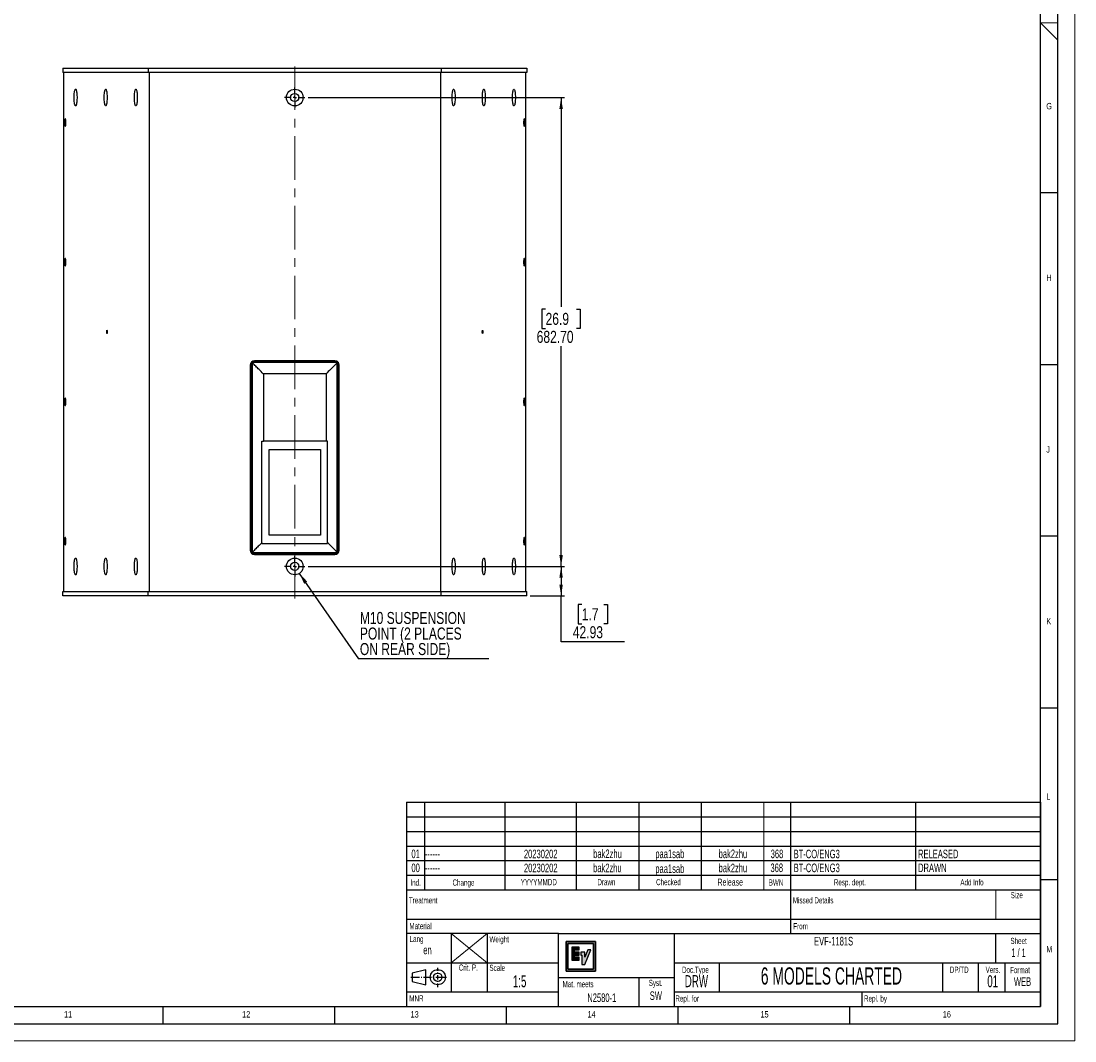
# Model space of a CAD drawing. Header units: millimetres. Extents: x 0 to 841, y 0 to 594.
# Tile 15 of 18: x 534 to 841, y 0 to 297. Entities that reach past the tile are written whole.
import ezdxf

# ---------------------------------------------------------------- set-up
doc = ezdxf.new("R2010")
doc.units = ezdxf.units.MM
doc.linetypes.add('CENTERX2', pattern=[20.32, 12.7, -2.54, 2.54, -2.54])
for name, color, linetype in [('FORMAT', 7, 'Continuous'), ('OUTLINE', 7, 'Continuous'), ('SLD-0_0', 7, 'Continuous')]:
    doc.layers.add(name, color=color, linetype=linetype)
doc.styles.add('SLDTEXTSTYLE0', font='TXT', dxfattribs={"width": 0.75})
doc.styles.add('SLDTEXTSTYLE1', font='TXT', dxfattribs={"width": 0.605})
doc.styles.add('SLDTEXTSTYLE2', font='TXT', dxfattribs={"width": 0.563})
doc.dimstyles.new('SLDDIMSTYLE0', dxfattribs={"dimtxt": 3.5, "dimasz": 3.302, "dimexe": 0, "dimexo": 0.0625, "dimgap": 0.875, "dimtad": 0, "dimtih": 1, "dimtoh": 1, "dimlfac": 5, "dimrnd": 1e-09, "dimzin": 12, "dimdsep": 46, "dimtxsty": 'SLDTEXTSTYLE0', "dimsah": 1, "dimcen": 0.09, "dimadec": 0, "dimazin": 3, "dimtfac": 1, "dimtofl": 0, "dimtmove": 0, "dimatfit": 3, "dimfxl": 1, "dimfrac": 2, "dimtolj": 1, "dimtzin": 12, "dimarcsym": 0})
doc.dimstyles.new('SLDDIMSTYLE1', dxfattribs={"dimtxt": 0.18, "dimasz": 3.302, "dimexe": 0, "dimexo": 0.0625, "dimgap": 0, "dimtad": 0, "dimtih": 1, "dimtoh": 1, "dimdec": 0, "dimrnd": 1e-09, "dimzin": 0, "dimdsep": 46, "dimtxsty": 'Standard', "dimsah": 1, "dimcen": 0.09, "dimadec": 0, "dimazin": 0, "dimtfac": 3.302, "dimtdec": 0, "dimtofl": 0, "dimtmove": 0, "dimatfit": 3, "dimfxl": 1, "dimfrac": 2, "dimtolj": 1, "dimtzin": 0, "dimarcsym": 0})
doc.dimstyles.new('SLDDIMSTYLE4', dxfattribs={"dimtxt": 3.5, "dimasz": 3.302, "dimexe": 0, "dimexo": 0.0625, "dimgap": 0.875, "dimtad": 0, "dimtih": 1, "dimtoh": 1, "dimlfac": 5, "dimrnd": 1e-09, "dimzin": 4, "dimdsep": 46, "dimtxsty": 'SLDTEXTSTYLE0', "dimsah": 1, "dimcen": 0.09, "dimadec": 0, "dimazin": 1, "dimtfac": 1, "dimtofl": 0, "dimtmove": 0, "dimatfit": 3, "dimfxl": 1, "dimfrac": 2, "dimtolj": 1, "dimtzin": 12, "dimarcsym": 0})

# ---------------------------------------------------------------- blocks, each defined once
blk = doc.blocks.new('_D_18')
at = {"layer": 'SLD-0_0', "transparency": 16777216}
for p, q in [((617.75, 138.19), (692.37, 138.19)), ((691.37, 138.19), (691.37, 129.61)), ((682.37, 129.61), (692.37, 129.61)), ((691.37, 116.27), (691.37, 129.61)), ((697.38, 127.07), (696.31, 127.07)), ((696.31, 127.07), (696.31, 121.51)), ((703.85, 127.07), (704.91, 127.07)), ((704.91, 127.07), (704.91, 121.51)), ((696.31, 121.51), (697.38, 121.51)), ((704.91, 121.51), (703.85, 121.51)), ((709.85, 116.27), (691.37, 116.27))]:
    blk.add_line(p, q, dxfattribs=at)
for points in [[(691.37, 138.19), (690.87, 134.89), (691.88, 134.89)], [(691.37, 129.61), (691.88, 132.91), (690.87, 132.91)]]:
    blk.add_solid(points, dxfattribs=at)
at = {"layer": 'SLD-0_0', "transparency": 16777216, "char_height": 3.5, "attachment_point": 1, "style": 'SLDTEXTSTYLE0'}
for s, insert in [('1.7', (697.38, 126.02)), ('42.93', (694.79, 120.78))]:
    blk.add_mtext(s, dxfattribs=dict(at, insert=insert))
blk = doc.blocks.new('_D_19')
at = {"layer": 'SLD-0_0', "transparency": 16777216}
for p, q in [((617.75, 274.73), (692.37, 274.73)), ((691.37, 274.73), (691.37, 213.79)), ((686.85, 213.07), (685.78, 213.07)), ((685.78, 213.07), (685.78, 207.52)), ((695.9, 213.07), (696.97, 213.07)), ((696.97, 213.07), (696.97, 207.52)), ((685.78, 207.52), (686.85, 207.52)), ((696.97, 207.52), (695.9, 207.52)), ((691.37, 138.19), (691.37, 202.28)), ((617.75, 138.19), (692.37, 138.19))]:
    blk.add_line(p, q, dxfattribs=at)
for points in [[(691.37, 274.73), (690.87, 271.43), (691.88, 271.43)], [(691.37, 138.19), (691.88, 141.49), (690.87, 141.49)]]:
    blk.add_solid(points, dxfattribs=at)
at = {"layer": 'SLD-0_0', "transparency": 16777216, "char_height": 3.5, "attachment_point": 1, "style": 'SLDTEXTSTYLE0'}
for s, insert in [('26.9', (686.85, 212.03)), ('682.70', (684.26, 206.79))]:
    blk.add_mtext(s, dxfattribs=dict(at, insert=insert))
blk = doc.blocks.new('SW_NOTE_0_6')
at = {"layer": 'SLD-0_0', "color": 0}
blk.add_line((37.93, 0), (0, 0), dxfattribs=at)
at = {"layer": 'SLD-0_0', "color": 0, "char_height": 3.5, "attachment_point": 1, "style": 'SLDTEXTSTYLE0'}
for s, insert in [('M10 SUSPENSION', (0.41, 13.69)), ('POINT (2 PLACES', (0.41, 9.16)), ('ON REAR SIDE)', (0.41, 4.64))]:
    blk.add_mtext(s, dxfattribs=dict(at, insert=insert))
blk = doc.blocks.new('SW_CENTERMARKSYMBOL_7')
at = {"layer": 'SLD-0_0', "color": 0}
for p, q in [((-1, 0), (-2.9384, 0)), ((0, 0), (-0.5, 0)), ((0, 1), (0, 2.9384)), ((0, 0), (0, 0.5)), ((0, 0), (0, -0.5)), ((0, 0), (0.5, 0)), ((1, 0), (2.9384, 0)), ((0, -1), (0, -2.9384))]:
    blk.add_line(p, q, dxfattribs=at)
blk = doc.blocks.new('SW_CENTERMARKSYMBOL_8')
at = {"layer": 'SLD-0_0', "color": 0}
for p, q in [((-1, 0), (-2.9384, 0)), ((0, 0), (-0.5, 0)), ((0, 1), (0, 2.9384)), ((0, 0), (0, 0.5)), ((0, 0), (0, -0.5)), ((0, 0), (0.5, 0)), ((1, 0), (2.9384, 0)), ((0, -1), (0, -2.9384))]:
    blk.add_line(p, q, dxfattribs=at)

msp = doc.modelspace()

# ---------------------------------------------------------------- hatches: boundary and pattern name
at = {"layer": 'OUTLINE'}
h = msp.add_hatch(color=256, dxfattribs=at)
h.paths.add_polyline_path([(692.800377, 28.977555), (692.800377, 20.359094), (701.418747, 20.359094), (701.418747, 28.977555)], flags=0)
h.paths.add_polyline_path([(700.851414, 20.926518), (693.367709, 20.926518), (693.367709, 28.410222), (700.851414, 28.410222)], flags=0)
for points in [[(695.284653, 25.007768), (696.629668, 25.007768), (696.629668, 25.820892), (695.284653, 25.820892), (695.284653, 26.479005), (696.629668, 26.479005), (696.629668, 27.292219), (694.471409, 27.292219), (694.471409, 23.54007), (696.629668, 23.54007), (696.629668, 24.353193), (695.284653, 24.353193)], [(697.432117, 25.007768), (697.432117, 22.296511), (698.24524, 22.296511), (700.056646, 26.549404), (699.172701, 26.549404), (698.24524, 24.373363), (698.244575, 25.820892), (697.104708, 25.820892), (697.104708, 25.007768)]]:
    msp.add_hatch(color=256, dxfattribs=at).paths.add_polyline_path(points, flags=0)

# ---------------------------------------------------------------- linework, layer by layer
at = {"color": 7, "linetype": 'Continuous', "lineweight": 18}
for p, q in [((841.000004, 0.00001), (841.000004, 594.00001)), ((831, 296.50001), (836, 296.50001)), ((836, 291.485354), (831, 296.50001)), ((0.000004, 0.00001), (841.000004, 0.00001))]:
    msp.add_line(p, q, dxfattribs=at)
at = {"color": 7, "linetype": 'Continuous', "lineweight": 25}
for p, q in [((546.246909, 283.318102), (546.246909, 282.048102)), ((546.246909, 283.318102), (571.171929, 283.318102)), ((571.171929, 283.318102), (571.171929, 282.048102)), ((571.171929, 283.318102), (656.449889, 283.318102)), ((656.449889, 283.318102), (656.449889, 282.048102)), ((656.449889, 283.318102), (681.374909, 283.318102)), ((681.374909, 283.318102), (681.374909, 282.048102)), ((571.171929, 282.048102), (546.246909, 282.048102)), ((546.496796, 282.048102), (546.496796, 130.877462)), ((656.449889, 282.048102), (571.171929, 282.048102)), ((571.385289, 282.048102), (571.385289, 130.877462)), ((656.236529, 282.048102), (656.236529, 130.877462)), ((681.374909, 282.048102), (656.449889, 282.048102)), ((681.125023, 130.877462), (681.125023, 282.048102)), ((600.856909, 196.803162), (600.856909, 142.955162)), ((601.110909, 197.565162), (601.110909, 142.193162)), ((626.217639, 197.847462), (601.40418, 197.847462)), ((601.417186, 197.540428), (601.416794, 197.540823)), ((626.205025, 197.540823), (601.416794, 197.540823)), ((601.417186, 197.540428), (601.417186, 142.274496)), ((625.494909, 198.073162), (602.126909, 198.073162)), ((626.205025, 197.540823), (626.204633, 197.540428)), ((626.204633, 142.274496), (626.204633, 197.540428)), ((626.510909, 142.193162), (626.510909, 197.565162)), ((626.764909, 142.955162), (626.764909, 196.803162)), ((622.954909, 194.291462), (604.666909, 194.291462)), ((604.666909, 194.291462), (604.666909, 174.653499)), ((622.954909, 194.291462), (622.954909, 174.653499)), ((604.227489, 145.101384), (604.227489, 174.653499)), ((622.954909, 174.653499), (604.666909, 174.653499)), ((606.343309, 172.223989), (621.278509, 172.223989)), ((606.343309, 147.301509), (606.343309, 172.223989)), ((621.278509, 172.223989), (621.278509, 147.301509)), ((623.394329, 145.101384), (623.394329, 174.653499)), ((604.227489, 144.871999), (623.394329, 144.871999)), ((621.278509, 147.301509), (606.343309, 147.301509)), ((601.328568, 141.967462), (626.293251, 141.967462)), ((601.417186, 142.274496), (601.416794, 142.274102)), ((601.416794, 142.274102), (626.205025, 142.274102)), ((602.126909, 141.685162), (625.494909, 141.685162)), ((626.205025, 142.274102), (626.204633, 142.274496)), ((546.246909, 129.607462), (546.246909, 130.877462)), ((546.246909, 130.877462), (571.171929, 130.877462)), ((571.171929, 129.607462), (546.246909, 129.607462)), ((571.171929, 129.607462), (571.171929, 130.877462)), ((571.171929, 130.877462), (656.449889, 130.877462)), ((656.449889, 129.607462), (571.171929, 129.607462)), ((656.449889, 129.607462), (656.449889, 130.877462)), ((656.449889, 130.877462), (681.374909, 130.877462)), ((681.374909, 129.607462), (656.449889, 129.607462)), ((681.374909, 129.607462), (681.374909, 130.877462))]:
    msp.add_line(p, q, dxfattribs=at)
at = {"color": 8, "linetype": 'Continuous', "lineweight": 25}
for p, q in [((601.177943, 142.111147), (601.177943, 197.647178)), ((601.315849, 197.780445), (626.30597, 197.780445)), ((626.443876, 197.647178), (626.443876, 142.111147)), ((626.369691, 142.03448), (601.252127, 142.03448))]:
    msp.add_line(p, q, dxfattribs=at)
at = {"color": 7, "linetype": 'Continuous', "lineweight": 25, "flags": 128}
for points in [[(549.563972, 274.732902), (549.570062, 275.144994), (549.588159, 275.54523), (549.617741, 275.922098), (549.657957, 276.264754), (549.70765, 276.563342), (549.765391, 276.809271), (549.829519, 276.995467), (549.898189, 277.116573), (549.969425, 277.169105), (550.041178, 277.151552), (550.111384, 277.064419), (550.178022, 276.910213), (550.239177, 276.693369), (550.293089, 276.420126), (550.338206, 276.098345), (550.373231, 275.737282), (550.397157, 275.347325), (550.409294, 274.939693), (550.409294, 274.526111), (550.397157, 274.118479), (550.373231, 273.728522), (550.338206, 273.36746), (550.293089, 273.045678), (550.239177, 272.772436), (550.178022, 272.555592), (550.111384, 272.401385), (550.041178, 272.314252), (549.969425, 272.296699), (549.898189, 272.349231), (549.829519, 272.470338), (549.765391, 272.656534), (549.70765, 272.902463), (549.657957, 273.201051), (549.617741, 273.543707), (549.588159, 273.920574), (549.570062, 274.320811), (549.563972, 274.732902)], [(558.325314, 274.732902), (558.331405, 275.144994), (558.349501, 275.54523), (558.379083, 275.922098), (558.419299, 276.264754), (558.468992, 276.563342), (558.526734, 276.809271), (558.590862, 276.995467), (558.659531, 277.116573), (558.730767, 277.169105), (558.80252, 277.151552), (558.872726, 277.064419), (558.939365, 276.910213), (559.00052, 276.693369), (559.054431, 276.420126), (559.099548, 276.098345), (559.134574, 275.737282), (559.158499, 275.347325), (559.170636, 274.939693), (559.170636, 274.526111), (559.158499, 274.118479), (559.134574, 273.728522), (559.099548, 273.36746), (559.054431, 273.045678), (559.00052, 272.772436), (558.939365, 272.555592), (558.872726, 272.401385), (558.80252, 272.314252), (558.730767, 272.296699), (558.659531, 272.349231), (558.590862, 272.470338), (558.526734, 272.656534), (558.468992, 272.902463), (558.419299, 273.201051), (558.379083, 273.543707), (558.349501, 273.920574), (558.331405, 274.320811), (558.325314, 274.732902)], [(567.118413, 274.732902), (567.124504, 275.144994), (567.1426, 275.54523), (567.172182, 275.922098), (567.212398, 276.264754), (567.262092, 276.563342), (567.319833, 276.809271), (567.383961, 276.995467), (567.45263, 277.116573), (567.523866, 277.169105), (567.595619, 277.151552), (567.665825, 277.064419), (567.732464, 276.910213), (567.793619, 276.693369), (567.84753, 276.420126), (567.892648, 276.098345), (567.927673, 275.737282), (567.951598, 275.347325), (567.963735, 274.939693), (567.963735, 274.526111), (567.951598, 274.118479), (567.927673, 273.728522), (567.892648, 273.36746), (567.84753, 273.045678), (567.793619, 272.772436), (567.732464, 272.555592), (567.665825, 272.401385), (567.595619, 272.314252), (567.523866, 272.296699), (567.45263, 272.349231), (567.383961, 272.470338), (567.319833, 272.656534), (567.262092, 272.902463), (567.212398, 273.201051), (567.172182, 273.543707), (567.1426, 273.920574), (567.124504, 274.320811), (567.118413, 274.732902)], [(660.503405, 274.732902), (660.497315, 274.320811), (660.479218, 273.920574), (660.449637, 273.543707), (660.409421, 273.201051), (660.359727, 272.902463), (660.301986, 272.656534), (660.237858, 272.470338), (660.169188, 272.349231), (660.097952, 272.296699), (660.026199, 272.314252), (659.955994, 272.401385), (659.889355, 272.555592), (659.8282, 272.772436), (659.774288, 273.045678), (659.729171, 273.36746), (659.694146, 273.728522), (659.670221, 274.118479), (659.658083, 274.526111), (659.658083, 274.939693), (659.670221, 275.347325), (659.694146, 275.737282), (659.729171, 276.098345), (659.774288, 276.420126), (659.8282, 276.693369), (659.889355, 276.910213), (659.955994, 277.064419), (660.026199, 277.151552), (660.097952, 277.169105), (660.169188, 277.116573), (660.237858, 276.995467), (660.301986, 276.809271), (660.359727, 276.563342), (660.409421, 276.264754), (660.449637, 275.922098), (660.479218, 275.54523), (660.497315, 275.144994), (660.503405, 274.732902)], [(669.296505, 274.732902), (669.290414, 274.320811), (669.272318, 273.920574), (669.242736, 273.543707), (669.20252, 273.201051), (669.152826, 272.902463), (669.095085, 272.656534), (669.030957, 272.470338), (668.962287, 272.349231), (668.891052, 272.296699), (668.819299, 272.314252), (668.749093, 272.401385), (668.682454, 272.555592), (668.621299, 272.772436), (668.567388, 273.045678), (668.52227, 273.36746), (668.487245, 273.728522), (668.46332, 274.118479), (668.451183, 274.526111), (668.451183, 274.939693), (668.46332, 275.347325), (668.487245, 275.737282), (668.52227, 276.098345), (668.567388, 276.420126), (668.621299, 276.693369), (668.682454, 276.910213), (668.749093, 277.064419), (668.819299, 277.151552), (668.891052, 277.169105), (668.962287, 277.116573), (669.030957, 276.995467), (669.095085, 276.809271), (669.152826, 276.563342), (669.20252, 276.264754), (669.242736, 275.922098), (669.272318, 275.54523), (669.290414, 275.144994), (669.296505, 274.732902)], [(678.057847, 274.732902), (678.051756, 274.320811), (678.03366, 273.920574), (678.004078, 273.543707), (677.963862, 273.201051), (677.914169, 272.902463), (677.856427, 272.656534), (677.7923, 272.470338), (677.72363, 272.349231), (677.652394, 272.296699), (677.580641, 272.314252), (677.510435, 272.401385), (677.443796, 272.555592), (677.382642, 272.772436), (677.32873, 273.045678), (677.283613, 273.36746), (677.248588, 273.728522), (677.224662, 274.118479), (677.212525, 274.526111), (677.212525, 274.939693), (677.224662, 275.347325), (677.248588, 275.737282), (677.283613, 276.098345), (677.32873, 276.420126), (677.382642, 276.693369), (677.443796, 276.910213), (677.510435, 277.064419), (677.580641, 277.151552), (677.652394, 277.169105), (677.72363, 277.116573), (677.7923, 276.995467), (677.856427, 276.809271), (677.914169, 276.563342), (677.963862, 276.264754), (678.004078, 275.922098), (678.03366, 275.54523), (678.051756, 275.144994), (678.057847, 274.732902)], [(546.773124, 267.422782), (546.779699, 267.13517), (546.798977, 266.867157), (546.829643, 266.63701), (546.869608, 266.460411), (546.916147, 266.349397), (546.966091, 266.311532), (547.016034, 266.349397), (547.062574, 266.460411), (547.102539, 266.63701), (547.133205, 266.867157), (547.152482, 267.13517), (547.159057, 267.422782), (547.152482, 267.710395), (547.133205, 267.978407), (547.102539, 268.208555), (547.062574, 268.385153), (547.016034, 268.496167), (546.966091, 268.534032), (546.916147, 268.496167), (546.869608, 268.385153), (546.829643, 268.208555), (546.798977, 267.978407), (546.779699, 267.710395), (546.773124, 267.422782)], [(680.848694, 267.422782), (680.842119, 267.710395), (680.822842, 267.978407), (680.792176, 268.208555), (680.752211, 268.385153), (680.705671, 268.496167), (680.655728, 268.534032), (680.605785, 268.496167), (680.559245, 268.385153), (680.51928, 268.208555), (680.488614, 267.978407), (680.469337, 267.710395), (680.462761, 267.422782), (680.469337, 267.13517), (680.488614, 266.867157), (680.51928, 266.63701), (680.559245, 266.460411), (680.605785, 266.349397), (680.655728, 266.311532), (680.705671, 266.349397), (680.752211, 266.460411), (680.792176, 266.63701), (680.822842, 266.867157), (680.842119, 267.13517), (680.848694, 267.422782)], [(546.773124, 226.782782), (546.779699, 226.49517), (546.798977, 226.227157), (546.829643, 225.99701), (546.869608, 225.820411), (546.916147, 225.709397), (546.966091, 225.671532), (547.016034, 225.709397), (547.062574, 225.820411), (547.102539, 225.99701), (547.133205, 226.227157), (547.152482, 226.49517), (547.159057, 226.782782), (547.152482, 227.070395), (547.133205, 227.338407), (547.102539, 227.568555), (547.062574, 227.745153), (547.016034, 227.856167), (546.966091, 227.894032), (546.916147, 227.856167), (546.869608, 227.745153), (546.829643, 227.568555), (546.798977, 227.338407), (546.779699, 227.070395), (546.773124, 226.782782)], [(680.848694, 226.782782), (680.842119, 227.070395), (680.822842, 227.338407), (680.792176, 227.568555), (680.752211, 227.745153), (680.705671, 227.856167), (680.655728, 227.894032), (680.605785, 227.856167), (680.559245, 227.745153), (680.51928, 227.568555), (680.488614, 227.338407), (680.469337, 227.070395), (680.462761, 226.782782), (680.469337, 226.49517), (680.488614, 226.227157), (680.51928, 225.99701), (680.559245, 225.820411), (680.605785, 225.709397), (680.655728, 225.671532), (680.705671, 225.709397), (680.752211, 225.820411), (680.792176, 225.99701), (680.822842, 226.227157), (680.842119, 226.49517), (680.848694, 226.782782)], [(559.206344, 206.462782), (559.200049, 206.280529), (559.182122, 206.126023), (559.155292, 206.022785), (559.123644, 205.986532), (559.091996, 206.022785), (559.065167, 206.126023), (559.047239, 206.280529), (559.040944, 206.462782), (559.047239, 206.645035), (559.065167, 206.799542), (559.091996, 206.90278), (559.123644, 206.939032), (559.155292, 206.90278), (559.182122, 206.799542), (559.200049, 206.645035), (559.206344, 206.462782)], [(668.415475, 206.462782), (668.42177, 206.645035), (668.439697, 206.799542), (668.466527, 206.90278), (668.498174, 206.939032), (668.529822, 206.90278), (668.556652, 206.799542), (668.574579, 206.645035), (668.580874, 206.462782), (668.574579, 206.280529), (668.556652, 206.126023), (668.529822, 206.022785), (668.498174, 205.986532), (668.466527, 206.022785), (668.439697, 206.126023), (668.42177, 206.280529), (668.415475, 206.462782)], [(546.773124, 186.142782), (546.779699, 185.85517), (546.798977, 185.587157), (546.829643, 185.35701), (546.869608, 185.180411), (546.916147, 185.069397), (546.966091, 185.031532), (547.016034, 185.069397), (547.062574, 185.180411), (547.102539, 185.35701), (547.133205, 185.587157), (547.152482, 185.85517), (547.159057, 186.142782), (547.152482, 186.430395), (547.133205, 186.698407), (547.102539, 186.928555), (547.062574, 187.105153), (547.016034, 187.216167), (546.966091, 187.254032), (546.916147, 187.216167), (546.869608, 187.105153), (546.829643, 186.928555), (546.798977, 186.698407), (546.779699, 186.430395), (546.773124, 186.142782)], [(680.848694, 186.142782), (680.842119, 186.430395), (680.822842, 186.698407), (680.792176, 186.928555), (680.752211, 187.105153), (680.705671, 187.216167), (680.655728, 187.254032), (680.605785, 187.216167), (680.559245, 187.105153), (680.51928, 186.928555), (680.488614, 186.698407), (680.469337, 186.430395), (680.462761, 186.142782), (680.469337, 185.85517), (680.488614, 185.587157), (680.51928, 185.35701), (680.559245, 185.180411), (680.605785, 185.069397), (680.655728, 185.031532), (680.705671, 185.069397), (680.752211, 185.180411), (680.792176, 185.35701), (680.822842, 185.587157), (680.842119, 185.85517), (680.848694, 186.142782)], [(546.773124, 145.502782), (546.779699, 145.21517), (546.798977, 144.947157), (546.829643, 144.71701), (546.869608, 144.540411), (546.916147, 144.429397), (546.966091, 144.391532), (547.016034, 144.429397), (547.062574, 144.540411), (547.102539, 144.71701), (547.133205, 144.947157), (547.152482, 145.21517), (547.159057, 145.502782), (547.152482, 145.790395), (547.133205, 146.058407), (547.102539, 146.288555), (547.062574, 146.465153), (547.016034, 146.576167), (546.966091, 146.614032), (546.916147, 146.576167), (546.869608, 146.465153), (546.829643, 146.288555), (546.798977, 146.058407), (546.779699, 145.790395), (546.773124, 145.502782)], [(680.848694, 145.502782), (680.842119, 145.790395), (680.822842, 146.058407), (680.792176, 146.288555), (680.752211, 146.465153), (680.705671, 146.576167), (680.655728, 146.614032), (680.605785, 146.576167), (680.559245, 146.465153), (680.51928, 146.288555), (680.488614, 146.058407), (680.469337, 145.790395), (680.462761, 145.502782), (680.469337, 145.21517), (680.488614, 144.947157), (680.51928, 144.71701), (680.559245, 144.540411), (680.605785, 144.429397), (680.655728, 144.391532), (680.705671, 144.429397), (680.752211, 144.540411), (680.792176, 144.71701), (680.822842, 144.947157), (680.842119, 145.21517), (680.848694, 145.502782)], [(549.563972, 138.192662), (549.570062, 138.604754), (549.588159, 139.00499), (549.617741, 139.381858), (549.657957, 139.724514), (549.70765, 140.023102), (549.765391, 140.269031), (549.829519, 140.455227), (549.898189, 140.576333), (549.969425, 140.628865), (550.041178, 140.611312), (550.111384, 140.524179), (550.178022, 140.369973), (550.239177, 140.153129), (550.293089, 139.879886), (550.338206, 139.558105), (550.373231, 139.197042), (550.397157, 138.807085), (550.409294, 138.399453), (550.409294, 137.985871), (550.397157, 137.578239), (550.373231, 137.188282), (550.338206, 136.82722), (550.293089, 136.505438), (550.239177, 136.232196), (550.178022, 136.015352), (550.111384, 135.861145), (550.041178, 135.774012), (549.969425, 135.756459), (549.898189, 135.808991), (549.829519, 135.930098), (549.765391, 136.116294), (549.70765, 136.362223), (549.657957, 136.660811), (549.617741, 137.003467), (549.588159, 137.380334), (549.570062, 137.780571), (549.563972, 138.192662)], [(558.325314, 138.192662), (558.331405, 138.604754), (558.349501, 139.00499), (558.379083, 139.381858), (558.419299, 139.724514), (558.468992, 140.023102), (558.526734, 140.269031), (558.590862, 140.455227), (558.659531, 140.576333), (558.730767, 140.628865), (558.80252, 140.611312), (558.872726, 140.524179), (558.939365, 140.369973), (559.00052, 140.153129), (559.054431, 139.879886), (559.099548, 139.558105), (559.134574, 139.197042), (559.158499, 138.807085), (559.170636, 138.399453), (559.170636, 137.985871), (559.158499, 137.578239), (559.134574, 137.188282), (559.099548, 136.82722), (559.054431, 136.505438), (559.00052, 136.232196), (558.939365, 136.015352), (558.872726, 135.861145), (558.80252, 135.774012), (558.730767, 135.756459), (558.659531, 135.808991), (558.590862, 135.930098), (558.526734, 136.116294), (558.468992, 136.362223), (558.419299, 136.660811), (558.379083, 137.003467), (558.349501, 137.380334), (558.331405, 137.780571), (558.325314, 138.192662)], [(567.118413, 138.192662), (567.124504, 138.604754), (567.1426, 139.00499), (567.172182, 139.381858), (567.212398, 139.724514), (567.262092, 140.023102), (567.319833, 140.269031), (567.383961, 140.455227), (567.45263, 140.576333), (567.523866, 140.628865), (567.595619, 140.611312), (567.665825, 140.524179), (567.732464, 140.369973), (567.793619, 140.153129), (567.84753, 139.879886), (567.892648, 139.558105), (567.927673, 139.197042), (567.951598, 138.807085), (567.963735, 138.399453), (567.963735, 137.985871), (567.951598, 137.578239), (567.927673, 137.188282), (567.892648, 136.82722), (567.84753, 136.505438), (567.793619, 136.232196), (567.732464, 136.015352), (567.665825, 135.861145), (567.595619, 135.774012), (567.523866, 135.756459), (567.45263, 135.808991), (567.383961, 135.930098), (567.319833, 136.116294), (567.262092, 136.362223), (567.212398, 136.660811), (567.172182, 137.003467), (567.1426, 137.380334), (567.124504, 137.780571), (567.118413, 138.192662)], [(660.503405, 138.192662), (660.497315, 137.780571), (660.479218, 137.380334), (660.449637, 137.003467), (660.409421, 136.660811), (660.359727, 136.362223), (660.301986, 136.116294), (660.237858, 135.930098), (660.169188, 135.808991), (660.097952, 135.756459), (660.026199, 135.774012), (659.955994, 135.861145), (659.889355, 136.015352), (659.8282, 136.232196), (659.774288, 136.505438), (659.729171, 136.82722), (659.694146, 137.188282), (659.670221, 137.578239), (659.658083, 137.985871), (659.658083, 138.399453), (659.670221, 138.807085), (659.694146, 139.197042), (659.729171, 139.558105), (659.774288, 139.879886), (659.8282, 140.153129), (659.889355, 140.369973), (659.955994, 140.524179), (660.026199, 140.611312), (660.097952, 140.628865), (660.169188, 140.576333), (660.237858, 140.455227), (660.301986, 140.269031), (660.359727, 140.023102), (660.409421, 139.724514), (660.449637, 139.381858), (660.479218, 139.00499), (660.497315, 138.604754), (660.503405, 138.192662)], [(669.296505, 138.192662), (669.290414, 137.780571), (669.272318, 137.380334), (669.242736, 137.003467), (669.20252, 136.660811), (669.152826, 136.362223), (669.095085, 136.116294), (669.030957, 135.930098), (668.962287, 135.808991), (668.891052, 135.756459), (668.819299, 135.774012), (668.749093, 135.861145), (668.682454, 136.015352), (668.621299, 136.232196), (668.567388, 136.505438), (668.52227, 136.82722), (668.487245, 137.188282), (668.46332, 137.578239), (668.451183, 137.985871), (668.451183, 138.399453), (668.46332, 138.807085), (668.487245, 139.197042), (668.52227, 139.558105), (668.567388, 139.879886), (668.621299, 140.153129), (668.682454, 140.369973), (668.749093, 140.524179), (668.819299, 140.611312), (668.891052, 140.628865), (668.962287, 140.576333), (669.030957, 140.455227), (669.095085, 140.269031), (669.152826, 140.023102), (669.20252, 139.724514), (669.242736, 139.381858), (669.272318, 139.00499), (669.290414, 138.604754), (669.296505, 138.192662)], [(678.057847, 138.192662), (678.051756, 137.780571), (678.03366, 137.380334), (678.004078, 137.003467), (677.963862, 136.660811), (677.914169, 136.362223), (677.856427, 136.116294), (677.7923, 135.930098), (677.72363, 135.808991), (677.652394, 135.756459), (677.580641, 135.774012), (677.510435, 135.861145), (677.443796, 136.015352), (677.382642, 136.232196), (677.32873, 136.505438), (677.283613, 136.82722), (677.248588, 137.188282), (677.224662, 137.578239), (677.212525, 137.985871), (677.212525, 138.399453), (677.224662, 138.807085), (677.248588, 139.197042), (677.283613, 139.558105), (677.32873, 139.879886), (677.382642, 140.153129), (677.443796, 140.369973), (677.510435, 140.524179), (677.580641, 140.611312), (677.652394, 140.628865), (677.72363, 140.576333), (677.7923, 140.455227), (677.856427, 140.269031), (677.914169, 140.023102), (677.963862, 139.724514), (678.004078, 139.381858), (678.03366, 139.00499), (678.051756, 138.604754), (678.057847, 138.192662)]]:
    msp.add_lwpolyline(points, dxfattribs=at)
at = {"color": 7, "linetype": 'Continuous', "lineweight": 25}
for centre, radius in [((613.810909, 274.732902), 2.4384), ((613.810909, 274.732902), 1.19888), ((613.810909, 138.192662), 2.4384), ((613.810909, 138.192662), 1.19888)]:
    msp.add_circle(centre, radius, dxfattribs=at)
for centre, start, end in [((602.126909, 196.803162), 90, 180), ((625.494909, 196.803162), 0, 90), ((602.126909, 142.955162), 180, 270), ((625.494909, 142.955162), 270, 0)]:
    msp.add_arc(centre, 1.27, start, end, dxfattribs=at)
for points, knots in [([(601.248382, 197.709863), (601.269191, 197.689036), (601.319297, 197.638887), (601.380821, 197.577005), (601.416794, 197.540823)], [0, 0, 0, 0, 0.4153073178, 1, 1, 1, 1]), ([(604.666909, 194.291462), (604.660714, 194.297335), (604.23996, 194.696175), (603.508443, 195.421351), (602.437292, 196.507476), (601.770231, 197.182937), (601.417186, 197.540428)], [0, 0, 0, 0, 0.0055567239, 0.3773851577, 0.6704786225, 1, 1, 1, 1]), ([(626.204633, 197.540428), (625.851588, 197.182937), (625.184527, 196.507476), (624.113376, 195.421351), (623.381859, 194.696175), (622.961105, 194.297335), (622.954909, 194.291462)], [0, 0, 0, 0, 0.3295213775, 0.6226148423, 0.9944432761, 1, 1, 1, 1]), ([(626.205025, 197.540823), (626.242059, 197.578069), (626.305914, 197.642289), (626.357162, 197.693579), (626.378688, 197.715123)], [0, 0, 0, 0, 0.5799708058, 1, 1, 1, 1]), ([(604.227489, 174.653499), (604.311898, 174.653499), (604.458355, 174.653499), (604.604847, 174.653499), (604.666909, 174.653499)], [0, 0, 0, 0, 0.5763379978, 1, 1, 1, 1]), ([(623.394329, 174.653499), (623.309921, 174.653499), (623.163463, 174.653499), (623.016972, 174.653499), (622.954909, 174.653499)], [0, 0, 0, 0, 0.5763379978, 1, 1, 1, 1]), ([(604.227489, 145.101384), (603.959502, 144.836882), (603.371197, 144.256229), (602.437557, 143.307157), (601.770322, 142.631886), (601.417186, 142.274496)], [0, 0, 0, 0, 0.2825581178, 0.6202910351, 1, 1, 1, 1]), ([(604.227489, 145.101384), (604.227489, 145.059139), (604.227489, 144.982664), (604.227489, 144.906216), (604.227489, 144.871999)], [0, 0, 0, 0, 0.5524090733, 1, 1, 1, 1]), ([(626.204633, 142.274496), (625.851496, 142.631886), (625.184262, 143.307157), (624.250622, 144.256229), (623.662317, 144.836882), (623.394329, 145.101384)], [0, 0, 0, 0, 0.3797089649, 0.7174418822, 1, 1, 1, 1]), ([(623.394329, 144.871999), (623.394329, 144.915395), (623.394329, 144.991844), (623.394329, 145.06832), (623.394329, 145.101384)], [0, 0, 0, 0, 0.5676470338, 1, 1, 1, 1]), ([(601.220123, 142.076759), (601.22478, 142.081423), (601.247438, 142.104117), (601.31499, 142.171702), (601.380653, 142.23775), (601.416794, 142.274102)], [0, 0, 0, 0, 0.1042020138, 0.5069577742, 1, 1, 1, 1]), ([(626.205025, 142.274102), (626.241228, 142.237687), (626.307005, 142.171526), (626.376545, 142.101951), (626.400682, 142.077774), (626.406985, 142.071462)], [0, 0, 0, 0, 0.4749414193, 0.8629110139, 1, 1, 1, 1])]:
    msp.add_open_spline(points, degree=3, knots=knots, dxfattribs=at)
at = {"layer": 'FORMAT'}
for p, q in [((836.000004, 5.00001), (836.000004, 589.00001)), ((831.000004, 10.00001), (831.000004, 584.00001)), ((836, 247), (831, 247)), ((831, 197), (836, 197)), ((836, 147), (831, 147)), ((831, 97), (836, 97)), ((646.400004, 69.50001), (646.400004, 14.25001)), ((646.400004, 69.50001), (831.000004, 69.50001)), ((646.400004, 69.50001), (831.000004, 69.50001)), ((646.400004, 69.50001), (831.000004, 69.50001)), ((651.600004, 69.50001), (651.600004, 44.00001)), ((675.000004, 69.50001), (675.000004, 44.00001)), ((695.800004, 69.50001), (695.800004, 44.00001)), ((714.000004, 69.50001), (714.000004, 44.00001)), ((732.200004, 69.50001), (732.200004, 44.00001)), ((758.200004, 69.50001), (758.200004, 44.00001)), ((794.600004, 69.50001), (794.600004, 44.00001)), ((831.000004, 69.50001), (831.000004, 10.00001)), ((646.400004, 65.25001), (831.000004, 65.25001)), ((646.400004, 65.25001), (831.000004, 65.25001)), ((758.200004, 65.25001), (758.200004, 44.00001)), ((646.400004, 61.00001), (831.000004, 61.00001)), ((646.400004, 56.75001), (831.000004, 56.75001)), ((646.400004, 52.50001), (831.000004, 52.50001)), ((646.400004, 48.25001), (831.000004, 48.25001)), ((831, 47), (836, 47)), ((646.400004, 44.00001), (831.000004, 44.00001)), ((758.200004, 44.00001), (758.200004, 31.25001)), ((646.400004, 35.50001), (831.000004, 35.50001)), ((690.600004, 31.25001), (646.400004, 31.25001)), ((659.400004, 31.25001), (659.400004, 14.25001)), ((669.800004, 31.25001), (669.800004, 14.25001)), ((690.600004, 18.50001), (690.600004, 31.25001)), ((690.600004, 31.25001), (724.400004, 31.25001)), ((724.400004, 18.50001), (724.400004, 31.25001)), ((724.400004, 31.25001), (831.000004, 31.25001)), ((818.000004, 22.75001), (818.000004, 31.25001)), ((646.400004, 22.75001), (690.600004, 22.75001)), ((724.400004, 22.75001), (831.000004, 22.75001)), ((737.400004, 22.75001), (737.400004, 14.25001)), ((802.400004, 22.75001), (802.400004, 14.25001)), ((812.800004, 22.75001), (812.800004, 14.25001)), ((820.600004, 22.75001), (820.600004, 14.25001)), ((647.645402, 18.54432), (650.141648, 18.54432)), ((651.981648, 20.74432), (647.981648, 19.74432)), ((647.981648, 19.74432), (647.981648, 17.34432)), ((650.621648, 18.54432), (650.861648, 18.54432)), ((651.341648, 18.54432), (653.677648, 18.54432)), ((651.981648, 16.34432), (651.981648, 20.74432)), ((654.157648, 18.54432), (654.397648, 18.54432)), ((654.877648, 18.54432), (658.045402, 18.54432)), ((655.461648, 20.36832), (655.461648, 21.29632)), ((655.461648, 19.64832), (655.461648, 19.88832)), ((655.461648, 17.91232), (655.461648, 19.16832)), ((690.600004, 10.00001), (690.600004, 18.50001)), ((690.600004, 18.50001), (724.400004, 18.50001)), ((714.000004, 18.50001), (714.000004, 10.00001)), ((724.400004, 10.00001), (724.400004, 18.50001)), ((647.981648, 17.34432), (651.981648, 16.34432)), ((655.461648, 17.19232), (655.461648, 17.43232)), ((655.461648, 15.69632), (655.461648, 16.71232)), ((646.400004, 14.25001), (646.400004, 10.00001)), ((646.400004, 14.25001), (690.600004, 14.25001)), ((724.400004, 14.25001), (831.000004, 14.25001)), ((779.000004, 10.00001), (779.000004, 14.25001)), ((20.000004, 10.00001), (831.000004, 10.00001)), ((575.500004, 5.00001), (575.500004, 10.00001)), ((625.500004, 5.00001), (625.500004, 10.00001)), ((646.400004, 10.00001), (831.000004, 10.00001)), ((675.500004, 5.00001), (675.500004, 10.00001)), ((725.500004, 5.00001), (725.500004, 10.00001)), ((775.500004, 5.00001), (775.500004, 10.00001)), ((15.000004, 5.00001), (836.000004, 5.00001))]:
    msp.add_line(p, q, dxfattribs=at)
at = {"layer": 'FORMAT', "lineweight": 18}
for p, q in [((750.400004, 69.50001), (750.400004, 44.00001)), ((818.000004, 35.50001), (818.000004, 44.00001)), ((659.315259, 22.75001), (669.800004, 31.25001)), ((659.400004, 31.25001), (669.800004, 22.75001))]:
    msp.add_line(p, q, dxfattribs=at)
at = {"layer": 'FORMAT', "color": 7}
for p, q in [((647.645402, 18.54432), (650.141648, 18.54432)), ((651.981648, 20.74432), (647.981648, 19.74432)), ((647.981648, 19.74432), (647.981648, 17.34432)), ((650.621648, 18.54432), (650.861648, 18.54432)), ((651.341648, 18.54432), (653.677648, 18.54432)), ((651.981648, 16.34432), (651.981648, 20.74432)), ((654.157648, 18.54432), (654.397648, 18.54432)), ((654.877648, 18.54432), (658.045402, 18.54432)), ((655.461648, 20.36832), (655.461648, 21.29632)), ((655.461648, 19.64832), (655.461648, 19.88832)), ((655.461648, 17.91232), (655.461648, 19.16832)), ((647.981648, 17.34432), (651.981648, 16.34432)), ((655.461648, 17.19232), (655.461648, 17.43232)), ((655.461648, 15.69632), (655.461648, 16.71232))]:
    msp.add_line(p, q, dxfattribs=at)
for radius in [2.2, 1.2]:
    msp.add_circle((655.461648, 18.54432), radius, dxfattribs=at)
at = {"layer": 'FORMAT'}
for radius in [2.2, 1.2]:
    msp.add_circle((655.461648, 18.54432), radius, dxfattribs=at)
at = {"layer": 'OUTLINE'}
for p, q in [((701.418747, 28.977555), (692.800377, 28.977555)), ((692.800377, 28.977555), (692.800377, 20.359094)), ((692.800377, 20.359094), (692.800377, 28.977555)), ((692.800377, 28.977555), (701.418747, 28.977555)), ((693.367709, 28.410222), (700.851414, 28.410222)), ((693.367709, 20.926518), (693.367709, 28.410222)), ((693.367709, 28.410222), (693.367709, 20.926518)), ((700.851414, 28.410222), (693.367709, 28.410222)), ((700.851414, 28.410222), (700.851414, 20.926518)), ((700.851414, 20.926518), (700.851414, 28.410222)), ((701.418747, 20.359094), (701.418747, 28.977555)), ((701.418747, 28.977555), (701.418747, 20.359094)), ((696.629668, 27.292219), (694.471409, 27.292219)), ((694.471409, 27.292219), (694.471409, 23.54007)), ((696.629668, 27.292219), (694.471409, 27.292219)), ((694.471409, 27.292219), (694.471409, 23.54007)), ((695.284653, 25.820892), (695.284653, 26.479005)), ((695.284653, 26.479005), (696.629668, 26.479005)), ((695.284653, 26.479005), (696.629668, 26.479005)), ((695.284653, 25.820892), (695.284653, 26.479005)), ((696.629668, 25.820892), (695.284653, 25.820892)), ((696.629668, 25.820892), (695.284653, 25.820892)), ((695.284653, 24.353193), (695.284653, 25.007768)), ((695.284653, 25.007768), (696.629668, 25.007768)), ((695.284653, 24.353193), (695.284653, 25.007768)), ((695.284653, 25.007768), (696.629668, 25.007768)), ((696.629668, 26.479005), (696.629668, 27.292219)), ((696.629668, 26.479005), (696.629668, 27.292219)), ((696.629668, 25.007768), (696.629668, 25.820892)), ((696.629668, 25.007768), (696.629668, 25.820892)), ((698.244575, 25.820892), (697.104708, 25.820892)), ((697.104708, 25.820892), (697.104708, 25.007768)), ((698.244575, 25.820892), (697.104708, 25.820892)), ((697.104708, 25.820892), (697.104708, 25.007768)), ((697.104708, 25.007768), (697.432117, 25.007768)), ((697.104708, 25.007768), (697.432117, 25.007768)), ((697.432117, 25.007768), (697.432117, 22.296511)), ((697.432117, 25.007768), (697.432117, 22.296511)), ((698.24524, 24.373363), (698.244575, 25.820892)), ((698.24524, 24.373363), (698.244575, 25.820892)), ((698.24524, 22.296511), (700.056646, 26.549404)), ((699.172701, 26.549404), (698.24524, 24.373363)), ((699.172701, 26.549404), (698.24524, 24.373363)), ((698.24524, 22.296511), (700.056646, 26.549404)), ((700.056646, 26.549404), (699.172701, 26.549404)), ((700.056646, 26.549404), (699.172701, 26.549404)), ((694.471409, 23.54007), (696.629668, 23.54007)), ((694.471409, 23.54007), (696.629668, 23.54007)), ((696.629668, 24.353193), (695.284653, 24.353193)), ((696.629668, 24.353193), (695.284653, 24.353193)), ((696.629668, 23.54007), (696.629668, 24.353193)), ((696.629668, 23.54007), (696.629668, 24.353193)), ((697.432117, 22.296511), (698.24524, 22.296511)), ((697.432117, 22.296511), (698.24524, 22.296511)), ((692.800377, 20.359094), (701.418747, 20.359094)), ((701.418747, 20.359094), (692.800377, 20.359094)), ((700.851414, 20.926518), (693.367709, 20.926518)), ((693.367709, 20.926518), (700.851414, 20.926518))]:
    msp.add_line(p, q, dxfattribs=at)
at = {"layer": 'SLD-0_0', "linetype": 'CENTERX2', "lineweight": 18}
msp.add_line((613.810909, 128.877462), (613.810909, 284.048102), dxfattribs=at)

# ---------------------------------------------------------------- block references
at = {"layer": 'SLD-0_0'}
for name, p in [('SW_CENTERMARKSYMBOL_7', (613.810909, 274.732902)), ('SW_CENTERMARKSYMBOL_8', (613.810909, 138.192662)), ('SW_NOTE_0_6', (632.36445, 111.231101))]:
    msp.add_blockref(name, p, dxfattribs=at)

# ---------------------------------------------------------------- texts
at = {"layer": 'FORMAT'}
for s, insert, char_height, attachment_point, style in [('G', (832.666652, 273.168024), 1.852083, 1, 'SLDTEXTSTYLE0'), ('H', (832.666652, 223.168024), 1.852083, 1, 'SLDTEXTSTYLE0'), ('J', (832.666652, 173.168024), 1.852083, 1, 'SLDTEXTSTYLE0'), ('K', (832.666652, 123.168024), 1.852083, 1, 'SLDTEXTSTYLE0'), ('L', (832.666652, 72.065467), 1.852083, 1, 'SLDTEXTSTYLE0'), ('01', (649.016427, 55.722902), 2.5, 2, 'SLDTEXTSTYLE1'), ('20230202', (685.436759, 55.699697), 2.5, 2, 'SLDTEXTSTYLE1'), ('bak2zhu', (704.883951, 55.742602), 2.5, 2, 'SLDTEXTSTYLE1'), ('paa1sab', (723.033346, 55.733625), 2.5, 2, 'SLDTEXTSTYLE1'), ('bak2zhu', (741.406824, 55.730761), 2.5, 2, 'SLDTEXTSTYLE1'), ('368', (754.237084, 55.718428), 2.5, 2, 'SLDTEXTSTYLE1'), ('BT-CO/ENG3', (759.093886, 55.688725), 2.5, 1, 'SLDTEXTSTYLE1'), ('RELEASED', (795.330257, 55.711933), 2.5, 1, 'SLDTEXTSTYLE1'), ('------', (651.682407, 55.722902), 2.5, 1, 'SLDTEXTSTYLE1'), ('00', (649.016427, 51.659683), 2.5, 2, 'SLDTEXTSTYLE1'), ('------', (651.682407, 51.659683), 2.5, 1, 'SLDTEXTSTYLE1'), ('20230202', (685.451369, 51.632377), 2.5, 2, 'SLDTEXTSTYLE1'), ('bak2zhu', (704.856178, 51.633034), 2.5, 2, 'SLDTEXTSTYLE1'), ('paa1sab', (723.032304, 51.416095), 2.5, 2, 'SLDTEXTSTYLE1'), ('bak2zhu', (741.399666, 51.615594), 2.5, 2, 'SLDTEXTSTYLE1'), ('368', (754.172693, 51.671063), 2.5, 2, 'SLDTEXTSTYLE1'), ('BT-CO/ENG3', (759.100773, 51.64782), 2.5, 1, 'SLDTEXTSTYLE1'), ('DRAWN', (795.330257, 51.658704), 2.5, 1, 'SLDTEXTSTYLE1'), ('Ind.', (649.010233, 47.016592), 1.8, 2, 'SLDTEXTSTYLE1'), ('Change', (659.756361, 47.016592), 1.8, 1, 'SLDTEXTSTYLE1'), ('YYYYMMDD', (679.613034, 47.148371), 1.8, 1, 'SLDTEXTSTYLE1'), ('Drawn', (701.940831, 47.148371), 1.8, 1, 'SLDTEXTSTYLE1'), ('Checked', (719.04147, 47.148371), 1.8, 1, 'SLDTEXTSTYLE1'), ('Release', (736.918277, 47.238217), 2, 1, 'SLDTEXTSTYLE1'), ('BWN', (751.836177, 47.038181), 1.8, 1, 'SLDTEXTSTYLE1'), ('Resp. dept.', (770.794818, 47.09218), 1.8, 1, 'SLDTEXTSTYLE1'), ('Add Info', (807.64114, 47.09218), 1.8, 1, 'SLDTEXTSTYLE1'), ('Size', (822.290998, 43.364301), 1.8, 1, 'SLDTEXTSTYLE1'), ('Treatment', (647.054143, 41.856554), 1.8, 1, 'SLDTEXTSTYLE1'), ('Missed Details', (758.854143, 41.856554), 1.8, 1, 'SLDTEXTSTYLE1'), ('Material', (647.191079, 34.344155), 1.8, 1, 'SLDTEXTSTYLE1'), ('From', (758.991079, 34.294979), 1.8, 1, 'SLDTEXTSTYLE1'), ('Lang', (647.259119, 30.587436), 1.8, 1, 'SLDTEXTSTYLE1'), ('Weight', (670.503742, 30.497715), 1.8, 1, 'SLDTEXTSTYLE1'), ('EVF-1181S', (770.731515, 30.300461), 2.5, 2, 'SLDTEXTSTYLE1'), ('Sheet', (824.598581, 30.014879), 1.8, 2, 'SLDTEXTSTYLE1'), ('M', (832.666652, 27.653268), 1.852083, 1, 'SLDTEXTSTYLE0'), ('1 / 1', (824.588787, 26.929719), 2.5, 2, 'SLDTEXTSTYLE2'), ('Crit. P.', (661.578638, 22.258758), 1.8, 1, 'SLDTEXTSTYLE1'), ('Scale', (670.503742, 22.174478), 1.8, 1, 'SLDTEXTSTYLE1'), ('Doc.Type', (726.585513, 21.625571), 1.8, 1, 'SLDTEXTSTYLE1'), ('6 MODELS CHARTED', (770.091042, 21.416215), 5, 2, 'SLDTEXTSTYLE1'), ('DP/TD', (804.585513, 21.625571), 1.8, 1, 'SLDTEXTSTYLE1'), ('Vers.', (814.985513, 21.625571), 1.8, 1, 'SLDTEXTSTYLE1'), ('Format', (822.119126, 21.532246), 1.8, 1, 'SLDTEXTSTYLE1'), ('1:5', (679.295717, 19.120597), 3.5, 2, 'SLDTEXTSTYLE1'), ('DRW', (730.769447, 19.154291), 3.5, 2, 'SLDTEXTSTYLE1'), ('01', (817.059302, 19.136144), 3.5, 2, 'SLDTEXTSTYLE1'), ('WEB', (825.746588, 18.533523), 2.5, 2, 'SLDTEXTSTYLE1'), ('Mat. meets', (691.811422, 17.435399), 1.8, 1, 'SLDTEXTSTYLE1'), ('Syst.', (716.889893, 17.793586), 1.8, 1, 'SLDTEXTSTYLE1'), ('MNR', (647.171241, 13.295219), 1.8, 1, 'SLDTEXTSTYLE1'), ('N2580-1', (703.224726, 13.827918), 2.5, 2, 'SLDTEXTSTYLE1'), ('SW', (718.970609, 14.429106), 2.5, 2, 'SLDTEXTSTYLE1'), ('Repl. for', (724.653052, 13.24392), 1.8, 1, 'SLDTEXTSTYLE1'), ('Repl. by', (779.589196, 13.24392), 1.8, 1, 'SLDTEXTSTYLE1'), ('11', (546.625357, 8.668031), 1.8520833, 1, 'SLDTEXTSTYLE0'), ('12', (598.482395, 8.668031), 1.8520833, 1, 'SLDTEXTSTYLE0'), ('13', (647.546547, 8.668031), 1.8520833, 1, 'SLDTEXTSTYLE0'), ('14', (699.075947, 8.668031), 1.8520833, 1, 'SLDTEXTSTYLE0'), ('15', (749.434224, 8.668031), 1.8520833, 1, 'SLDTEXTSTYLE0'), ('16', (802.525121, 8.668031), 1.8520833, 1, 'SLDTEXTSTYLE0')]:
    msp.add_mtext(s, dxfattribs=dict(at, insert=insert, char_height=char_height, attachment_point=attachment_point, style=style))
at = {"layer": 'SLD-0_0', "insert": (651.23333, 27.734683), "char_height": 2.5, "attachment_point": 1, "style": 'SLDTEXTSTYLE1'}
msp.add_mtext('en', dxfattribs=at)

# ---------------------------------------------------------------- dimensions: what is measured, and where the dimension line sits
at = {"layer": 'SLD-0_0'}
for base, p2, dimstyle, picture, middle in [((691.374909, 274.732902), (616.749309, 274.732902), 'SLDDIMSTYLE4', '_D_19', (691.374909, 208.033632)), ((691.374909, 129.607462), (681.374909, 129.607462), 'SLDDIMSTYLE0', '_D_18', (691.374909, 122.024521))]:
    dim = msp.add_linear_dim(base=base, p1=(616.749309, 138.192662), p2=p2, angle=90, dimstyle=dimstyle, dxfattribs=at)
    dim.commit()
    dim.dimension.update_dxf_attribs({"geometry": picture, "text_midpoint": middle, "dimtype": 160})

# ---------------------------------------------------------------- leaders
msp.add_leader([(615.138733, 136.147503), (632.36445, 111.231101)], dimstyle='SLDDIMSTYLE1', dxfattribs=at)

doc.saveas('drawing.dxf')
